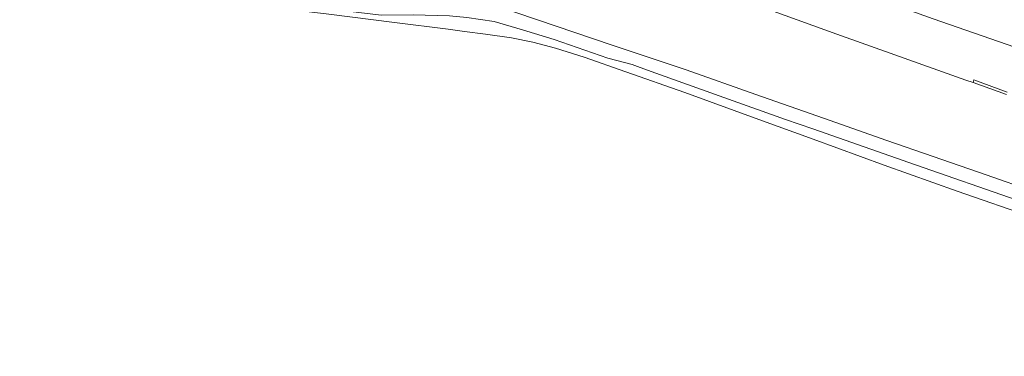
# Model space of a CAD drawing. Header units: metres. Extents: x 92650 to 117222, y 425801 to 461092.
# Tile 28 of 146: x 114981 to 115179, y 426034 to 426101. Entities that reach past the tile are written whole.
import ezdxf

# ---------------------------------------------------------------- set-up
doc = ezdxf.new("R2010")
doc.units = ezdxf.units.M
for name, color, linetype, lineweight in [('B-WE-GR-GROENVOORZIENING-GV', 253, 'CONTINUOUS', 15), ('B-WE-OG-WEG-GV', 253, 'CONTINUOUS', 15), ('B-WE-VH-GESLOTENVERHARDING-GV', 253, 'CONTINUOUS', 15)]:
    doc.layers.add(name, color=color, linetype=linetype, lineweight=lineweight)

msp = doc.modelspace()

# ---------------------------------------------------------------- linework, layer by layer
at = {"layer": 'B-WE-GR-GROENVOORZIENING-GV', "transparency": 33554687, "flags": 128}
for points in [[(115420.633, 426033.577), (115400.395, 426037.066), (115375.275, 426041.515), (115347.707, 426047.094), (115319.715, 426053.469), (115294.051, 426059.976), (115268.624, 426066.968), (115243.57, 426074.511), (115217.731, 426082.853), (115190.616, 426092.18), (115164.422, 426101.286), (115141.061, 426109.684), (115122.789, 426116.368), (115094.563, 426126.823), (115076.604, 426133.601)], [(115074.929, 426124.209), (115086.529, 426119.771), (115098.381, 426115.254), (115111.078, 426110.65), (115120.854, 426107.002), (115132.316, 426102.808), (115145.102, 426098.213), (115157.673, 426093.712), (115170.947, 426088.984), (115172.394, 426088.463), (115172.554, 426089.001), (115179.27, 426086.584)]]:
    msp.add_lwpolyline(points, dxfattribs=at)
at = {"layer": 'B-WE-OG-WEG-GV', "transparency": 33554687, "flags": 128}
for points in [[(115181.225, 426064.86), (115160.861, 426071.983), (115140.25, 426079.167), (115134.796, 426081.074), (115123.345, 426085.152), (115107.835, 426090.712), (115105.124, 426091.683), (115104.034, 426092.069), (115099.148, 426093.391), (115088.388, 426097.112), (115082.028, 426099.066), (115076.362, 426100.751), (115070.887, 426101.55), (115067.373, 426101.896), (115060.122, 426102.041), (115053.66, 426102.025), (115043.086, 426103.248), (115027.229, 426105.527), (115007.586, 426108.343), (114987.954, 426110.755), (114977.554, 426111.395)], [(114980.327, 426109.813), (114986.859, 426109.284), (114994.37, 426108.394), (115000, 426107.713), (115003.766, 426107.258), (115013.3, 426106.119), (115023.03, 426104.724), (115031.309, 426103.626), (115043.191, 426102.22), (115056.334, 426100.513), (115067.123, 426099.165), (115070.386, 426098.743), (115074.624, 426098.195), (115079.843, 426097.43), (115084.096, 426096.575), (115088.651, 426095.376), (115094.426, 426093.57), (115102.749, 426090.625), (115114.57, 426086.46), (115129.42, 426081.059), (115140.304, 426077.146), (115154.574, 426071.925), (115169.222, 426066.676), (115184.685, 426061.322)]]:
    msp.add_lwpolyline(points, dxfattribs=at)
at = {"layer": 'B-WE-VH-GESLOTENVERHARDING-GV', "transparency": 33554687, "flags": 128}
for points in [[(115076.604, 426133.601), (115094.563, 426126.823), (115122.789, 426116.368), (115141.061, 426109.684), (115164.422, 426101.286), (115190.616, 426092.18), (115217.731, 426082.853), (115243.57, 426074.511), (115268.624, 426066.968), (115294.051, 426059.976), (115319.715, 426053.469), (115347.707, 426047.094), (115375.275, 426041.515), (115400.395, 426037.066), (115420.633, 426033.577)], [(115071.628, 426105.707), (115085.073, 426101.086), (115100.017, 426095.976), (115114.832, 426091.008), (115128.807, 426086.089), (115142.378, 426081.349), (115155.087, 426076.888), (115164.374, 426073.644), (115175.004, 426069.949), (115184.62, 426066.621)], [(115179.085, 426086.055), (115172.394, 426088.463), (115170.947, 426088.984), (115157.673, 426093.712), (115145.102, 426098.213), (115132.316, 426102.808)]]:
    msp.add_lwpolyline(points, dxfattribs=at)

doc.saveas('drawing.dxf')
